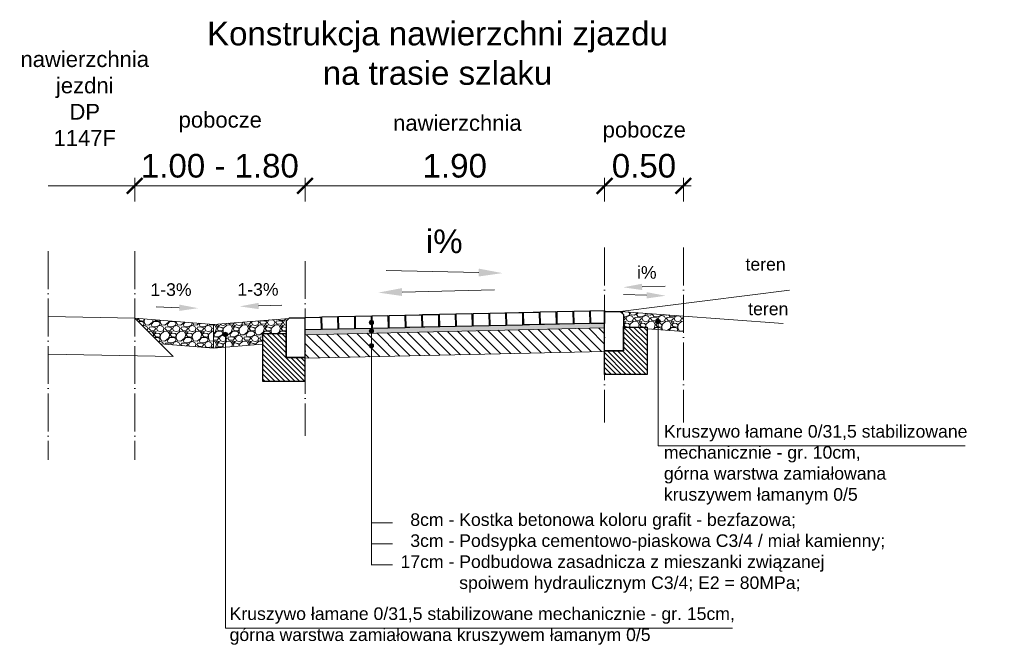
# Model space of a CAD drawing. Header units: millimetres. Extents: x -32728 to 16036, y -21222 to 1675.
# Tile 56 of 58: x 14873 to 15497, y -191 to 206. Entities that reach past the tile are written whole.
import ezdxf

# ---------------------------------------------------------------- set-up
doc = ezdxf.new("R2010")
doc.units = ezdxf.units.MM
doc.linetypes.add('ACAD_ISO04W100', pattern=[30, 24, -3, 0, -3])
for name, color, linetype, lineweight in [('7 przekroj kostka betonowa grafit', 251, 'Continuous', 30), ('7 przekroj kraweznik opornik betonowy', 5, 'Continuous', 30), ('7 przekroj kreskowania', 250, 'Continuous', 9), ('7 przekroj lawa betonowa', 250, 'Continuous', 30), ('7 przekroj niweleta', 250, 'Continuous', 9), ('7 przekroj osie', 22, 'ACAD_ISO04W100', 15), ('7 przekroj wymiary', 250, 'Continuous', 9)]:
    doc.layers.add(name, color=color, linetype=linetype, lineweight=lineweight)
doc.styles.add('Arial10', font='arial.ttf', dxfattribs={"height": 10})
doc.styles.add('Arial15', font='arial.ttf', dxfattribs={"height": 15})
doc.styles.add('ARIAL2.5', font='arial.ttf', dxfattribs={"height": 2.5})
doc.dimstyles.new('normalne', dxfattribs={"dimtxt": 15, "dimasz": 10, "dimexe": 5, "dimexo": 0.0625, "dimgap": 5, "dimtad": 1, "dimlfac": 0.01, "dimzin": 0, "dimdsep": 46, "dimtxsty": 'Arial15', "dimblk": 'ARCHTICK', "dimcen": 15, "dimdle": 5, "dimadec": 0, "dimazin": 0, "dimtfac": 1, "dimtofl": 0, "dimtmove": 0, "dimatfit": 3, "dimfxl": 10, "dimfxlon": 1, "dimtolj": 1, "dimtzin": 0, "dimlwd": -1, "dimlwe": 0, "dimarcsym": 0})

# ---------------------------------------------------------------- blocks, each defined once
blk = doc.blocks.new('_ArchTick')
at = {"color": 0, "linetype": 'ByBlock', "const_width": 0.15}
blk.add_lwpolyline([(-0.5, -0.5), (0.5, 0.5)], dxfattribs=at)
blk = doc.blocks.new('*D266')
at = {"layer": '7 przekroj wymiary', "color": 0}
blk.add_line((15248.73, 100.64), (15048.73, 100.64), dxfattribs=at)
at = {"layer": '7 przekroj wymiary', "color": 0, "lineweight": 0}
for p, q in [((15053.73, 90.64), (15053.73, 105.64)), ((15243.73, 90.64), (15243.73, 105.64))]:
    blk.add_line(p, q, dxfattribs=at)
at = {"layer": 'Defpoints', "color": 0}
for p in [(15053.73, 100.64), (15053.73, 46.14), (15243.73, 31.05)]:
    blk.add_point(p, dxfattribs=at)
at = {"layer": '7 przekroj wymiary', "color": 0, "xscale": 10, "yscale": 10, "zscale": 10, "rotation": 180}
blk.add_blockref('_ArchTick', (15053.73, 100.64), dxfattribs=at)
at = {"layer": '7 przekroj wymiary', "color": 0, "xscale": 10, "yscale": 10, "zscale": 10}
blk.add_blockref('_ArchTick', (15243.73, 100.64), dxfattribs=at)
at = {"layer": '7 przekroj wymiary', "color": 0, "insert": (15148.73, 113.3), "char_height": 15, "attachment_point": 5, "style": 'Arial15'}
blk.add_mtext('\\A1;1.90', dxfattribs=at)
blk = doc.blocks.new('*D267')
at = {"layer": '7 przekroj wymiary', "color": 0}
blk.add_line((15058.73, 100.64), (14940.73, 100.64), dxfattribs=at)
at = {"layer": '7 przekroj wymiary', "color": 0, "lineweight": 0}
for p, q in [((14945.73, 90.64), (14945.73, 105.64)), ((15053.73, 90.64), (15053.73, 105.64))]:
    blk.add_line(p, q, dxfattribs=at)
at = {"layer": 'Defpoints', "color": 0}
for p in [(14945.73, 100.64), (14945.73, 37.53), (15053.73, 22.43)]:
    blk.add_point(p, dxfattribs=at)
at = {"layer": '7 przekroj wymiary', "color": 0, "xscale": 10, "yscale": 10, "zscale": 10, "rotation": 180}
blk.add_blockref('_ArchTick', (14945.73, 100.64), dxfattribs=at)
at = {"layer": '7 przekroj wymiary', "color": 0, "xscale": 10, "yscale": 10, "zscale": 10}
blk.add_blockref('_ArchTick', (15053.73, 100.64), dxfattribs=at)
at = {"layer": '7 przekroj wymiary', "color": 0, "insert": (14999.73, 113.3), "char_height": 15, "attachment_point": 5, "style": 'Arial15'}
blk.add_mtext('\\A1;1.00 - 1.80', dxfattribs=at)
blk = doc.blocks.new('*D268')
at = {"layer": '7 przekroj wymiary', "color": 0}
blk.add_line((15298.73, 100.64), (15238.73, 100.64), dxfattribs=at)
at = {"layer": '7 przekroj wymiary', "color": 0, "lineweight": 0}
for p, q in [((15243.73, 90.64), (15243.73, 105.64)), ((15293.73, 90.64), (15293.73, 105.64))]:
    blk.add_line(p, q, dxfattribs=at)
at = {"layer": 'Defpoints', "color": 0}
for p in [(15243.73, 100.64), (15293.73, 61.54), (15243.73, 46.14)]:
    blk.add_point(p, dxfattribs=at)
at = {"layer": '7 przekroj wymiary', "color": 0, "xscale": 10, "yscale": 10, "zscale": 10, "rotation": 180}
blk.add_blockref('_ArchTick', (15243.73, 100.64), dxfattribs=at)
at = {"layer": '7 przekroj wymiary', "color": 0, "xscale": 10, "yscale": 10, "zscale": 10}
blk.add_blockref('_ArchTick', (15293.73, 100.64), dxfattribs=at)
at = {"layer": '7 przekroj wymiary', "color": 0, "insert": (15268.73, 113.3), "char_height": 15, "attachment_point": 5, "style": 'Arial15'}
blk.add_mtext('\\A1;0.50', dxfattribs=at)

msp = doc.modelspace()

# ---------------------------------------------------------------- hatches: boundary and pattern name
at = {"layer": '7 przekroj kreskowania'}
h = msp.add_hatch(dxfattribs=at)
h.set_pattern_fill('AR-CONC', color=256, scale=0.01, angle=120, style=0)
h.set_pattern_definition([(110.00000005, (1961628.6451, 92309.9051), (1.0489598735, 1.4980700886), [0.1905, -2.0955]), (55.00000005, (1961628.6451, 92309.905), (-1.8308179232, 0.6500672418), [0.1524, -1.6764058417]), (160.45144475, (1961628.7325, 92310.03), (-0.7818579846, 2.1481372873), [0.161900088, -1.780902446]), (106.18420005, (1961628.2052, 92310.159), (1.7194924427, 2.1374017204), [0.28575, -3.14325]), (156.63555766, (1961628.3484, 92310.3372), (-0.9557524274, 3.2931107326), [0.2428502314, -2.6713560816]), (51.18415122, (1961628.2052, 92310.159), (-0.9557524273, 3.2931107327), [0.2285996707, -2.5145973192]), (81.00000005, (1961628.4421, 92310.3155), (1.6437145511, 0.8016931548), [0.1905, -2.0955]), (26.00000005, (1961628.4421, 92310.3155), (-1.286104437, 1.456161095), [0.1524, -1.6764]), (131.45144505, (1961628.5791, 92310.3824), (0.3576101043, 2.2578542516), [0.161900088, -1.780899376]), (97.500000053, (1961628.6451, 92309.9051), (-0.71682510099, 0.44952328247), [0, -1.65608, 0, -1.7018, 0, -1.68275]), (67.500000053, (1961628.6451, 92309.9051), (-0.53349091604, 1.07957812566), [0, -0.97028, 0, -1.61798, 0, -0.64135]), (27.500000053, (1961628.3619, 92309.41454), (0.72756535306, 1.14560528), [0, -0.635, 0, -1.9812, 0, -2.6289]), (17.50000005, (1961628.2349, 92309.1946), (0.520446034, 1.4099687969), [0, -0.8255, 0, -1.31572, 0, -1.8669])])
h.paths.add_polyline_path([(15085.202, 9.945), (15085.202, 9.947), (15095.124, 10.173), (15095.86, 10.188), (15095.86, 10.19), (15105.782, 10.416), (15106.518, 10.431), (15106.518, 10.433), (15116.44, 10.659), (15117.176, 10.673), (15117.176, 10.675), (15127.098, 10.901), (15127.834, 10.916), (15127.834, 10.918), (15137.756, 11.144), (15138.492, 11.159), (15138.492, 11.161), (15148.414, 11.387), (15149.149, 11.402), (15149.149, 11.404), (15159.072, 11.63), (15159.808, 11.644), (15159.808, 11.647), (15169.73, 11.873), (15170.466, 11.887), (15170.466, 11.889), (15180.388, 12.115), (15181.124, 12.13), (15181.124, 12.132), (15191.046, 12.358), (15191.782, 12.373), (15191.782, 12.375), (15201.704, 12.601), (15202.44, 12.616), (15202.44, 12.618), (15212.362, 12.844), (15213.098, 12.858), (15213.098, 12.86), (15223.019, 13.086), (15223.755, 13.101), (15223.755, 13.103), (15233.678, 13.329), (15234.414, 13.344), (15234.414, 13.346), (15236.203, 13.387), (15243.726, 13.387), (15243.726, 10.558), (15053.726, 6.23), (15053.726, 9.23), (15073.808, 9.688), (15074.544, 9.702), (15074.544, 9.704), (15084.466, 9.93)])
h = msp.add_hatch(dxfattribs=at)
h.set_pattern_fill('ANSI31', color=256, scale=37, angle=90, style=0)
h.set_pattern_definition([(135, (17289.191, 2624.922), (-3.270369, -3.270369), [])])
h.paths.add_polyline_path([(15186.927, 9.264), (15053.726, 6.23), (15053.726, 1.73), (15053.726, -2.542), (15053.613, -8.679), (15187.042, -5.653), (15186.929, 1.1, -1.0021131), (15186.928, 3.9)])
h.paths.add_polyline_path([(15243.726, 10.558), (15186.927, 9.264), (15186.928, 3.9, -0.9978914), (15186.929, 1.1), (15187.042, -5.653), (15243.726, -4.368)])
at = {"layer": '7 przekroj wymiary'}
h = msp.add_hatch(dxfattribs=at)
h.set_pattern_fill('GRAVEL', color=256, scale=0.4, style=0)
h.set_pattern_definition([(228.0127875, (-5456654.97245, -5764676.2094), (-81.28000000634, -91.439999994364), [1.36688576, -135.321934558]), (184.969741, (-5456655.88685, -5764677.2254), (121.919999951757, 10.160000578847), [2.34561888, -232.216195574]), (132.5104471, (-5456658.22365, -5764677.4286), (101.60000004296, -111.75999996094), [1.65392608, -163.738891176]), (267.273689, (-5456662.18605, -5764679.9686), (10.160000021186, 203.199999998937), [2.13601808, -211.465749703]), (292.83365418, (-5456662.28765, -5764682.1022), (-50.80000000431, 121.9199999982), [2.0945348, -207.359230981]), (357.273689, (-5456661.47485, -5764684.0326), (-203.199999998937, 10.160000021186), [2.13601808, -211.465749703]), (37.69424047, (-5456659.34125, -5764684.1342), (-132.079999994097, -101.600000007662), [2.82477464, -279.652461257]), (72.25532837, (-5456657.10605, -5764682.407), (71.120000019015, 223.519999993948), [2.66687808, -264.021026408]), (121.42956562, (-5456656.29325, -5764679.867), (-81.280000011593, 132.079999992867), [2.143252, -212.182182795]), (175.2363583, (-5456657.41085, -5764678.0382), (111.7599999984, -10.16000001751), [2.44685312, -119.8957478]), (222.3974378, (-5456659.84925, -5764677.835), (-121.919999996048, -111.760000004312), [3.16431168, -313.267090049]), (138.81407483, (-5456652.1276, -5764680.0702), (-71.11999999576, 60.96000000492), [1.08001816, -106.922263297]), (171.4692344, (-5456652.94045, -5764679.359), (132.080000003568, -20.31999997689), [2.05472792, -203.418555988]), (225, (-5456654.9724, -5764679.054), (5e-12, -10.16), [1.43683736, -12.931572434]), (203.19859051, (-5456655.6836, -5764677.835), (50.80000000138, 20.31999999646), [0.77376528, -76.602489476]), (291.80140949, (-5456656.3948, -5764678.1398), (-10.16000000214, 30.4799999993), [1.09426248, -53.61901196]), (30.96375653, (-5456655.9884, -5764679.1558), (30.48000000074, 20.3199999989), [1.77727864, -57.465192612]), (161.56505118, (-5456654.4644, -5764678.2414), (20.3200000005, -10.1599999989), [1.28514856, -30.843592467]), (16.389540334, (-5456662.28765, -5764678.1398), (101.599999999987, 30.480000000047), [1.800352, -178.23530669]), (70.34617594, (-5456660.56045, -5764677.6318), (-40.640000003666, -111.7599999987), [1.51039576, -149.528862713]), (293.19859051, (-5456654.4644, -5764676.2094), (-20.31999999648, 50.80000000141), [1.5475204, -75.828734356]), (343.61045967, (-5456653.85485, -5764677.6318), (-101.600000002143, 30.479999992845), [1.800352, -178.23530669]), (339.44395478, (-5456662.2876, -5764684.439), (-50.8, 20.31999999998), [1.7361408, -85.070937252]), (294.7751406, (-5456660.66205, -5764685.0486), (-50.80000006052, 111.759999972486), [1.45468848, -144.014373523]), (66.80140949, (-5456654.3628, -5764686.3694), (20.31999999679, 50.80000000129), [1.5475204, -75.828734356]), (17.35402464, (-5456653.75325, -5764684.947), (-132.079999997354, -40.64000000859), [1.70313096, -168.609503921]), (69.44395478, (-5456659.3412, -5764686.3694), (-20.32000000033, -50.79999999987), [0.8680704, -85.939007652]), (101.309932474, (-5456654.9724, -5764686.3694), (-10.16, 40.64), [0.5180584, -51.287979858]), (165.963756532, (-5456655.074, -5764685.8614), (30.48, -10.16), [2.0945348, -39.796218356]), (186.00900596, (-5456657.10605, -5764685.3534), (101.599999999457, 10.160000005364), [1.941068, -192.165459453]), (303.69006753, (-5456655.9884, -5764680.0702), (-10.1600000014, 20.3199999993), [1.46529552, -35.167105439]), (353.15722659, (-5456655.17565, -5764681.2894), (172.720000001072, -20.319999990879), [2.55822704, -253.26403626]), (60.9453959, (-5456652.6356, -5764681.5942), (-40.64000000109, -71.11999999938), [1.04603296, -103.557569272]), (90, (-5456652.128, -5764680.68), (-10.16, 10.16), [0.6096, -9.5504]), (120.25643716, (-5456657.30925, -5764685.0486), (40.63999999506, -71.12000000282), [1.41146784, -139.735763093]), (48.0127875, (-5456658.02045, -5764683.8294), (81.28000000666, 91.43999999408), [2.73377152, -133.955048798]), (3e-11, (-5456656.192, -5764681.797), (10.16, 10.16), [2.6416, -7.5184]), (325.3048465, (-5456653.55005, -5764681.7974), (101.60000003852, -71.11999994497), [1.60643824, -159.037266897]), (254.0546041, (-5456652.2292, -5764682.7118), (-10.15999999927, -40.64000000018), [1.47931632, -72.486600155]), (207.64597536, (-5456652.63565, -5764684.1342), (-193.040000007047, -101.59999998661), [2.4085804, -238.449857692]), (175.42607874, (-5456654.76925, -5764685.2518), (-132.08, 10.159999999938), [2.54811784, -252.263385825])])
h.paths.add_polyline_path([(15253.726, 21.058), (15293.726, 18.034), (15293.726, 8.284), (15270.726, 10.023), (15270.726, 11.058), (15257.033, 11.058), (15255.726, 11.157), (15255.726, 19.058)])
h = msp.add_hatch(dxfattribs=at)
h.set_pattern_fill('GRAVEL', color=256, scale=0.4, style=0)
h.set_pattern_definition([(228.0127875, (-5456962.9725, -5764245.62366), (-81.28000000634, -91.439999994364), [1.36688576, -135.321934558]), (184.969741, (-5456963.8869, -5764246.63966), (121.919999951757, 10.160000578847), [2.34561888, -232.216195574]), (132.5104471, (-5456966.2237, -5764246.84286), (101.60000004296, -111.75999996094), [1.65392608, -163.738891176]), (267.273689, (-5456970.1861, -5764249.38286), (10.160000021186, 203.199999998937), [2.13601808, -211.465749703]), (292.83365418, (-5456970.2877, -5764251.51646), (-50.80000000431, 121.9199999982), [2.0945348, -207.359230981]), (357.273689, (-5456969.4749, -5764253.44686), (-203.199999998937, 10.160000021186), [2.13601808, -211.465749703]), (37.69424047, (-5456967.3413, -5764253.54846), (-132.079999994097, -101.600000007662), [2.82477464, -279.652461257]), (72.25532837, (-5456965.1061, -5764251.82126), (71.120000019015, 223.519999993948), [2.66687808, -264.021026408]), (121.42956562, (-5456964.2933, -5764249.28126), (-81.280000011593, 132.079999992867), [2.143252, -212.182182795]), (175.2363583, (-5456965.4109, -5764247.45246), (111.7599999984, -10.16000001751), [2.44685312, -119.8957478]), (222.3974378, (-5456967.8493, -5764247.24926), (-121.919999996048, -111.760000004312), [3.16431168, -313.267090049]), (138.81407483, (-5456960.1277, -5764249.4845), (-71.11999999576, 60.96000000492), [1.08001816, -106.922263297]), (171.4692344, (-5456960.9405, -5764248.77326), (132.080000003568, -20.31999997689), [2.05472792, -203.418555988]), (225, (-5456962.9725, -5764248.4685), (5e-12, -10.16), [1.43683736, -12.931572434]), (203.19859051, (-5456963.6837, -5764247.2493), (50.80000000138, 20.31999999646), [0.77376528, -76.602489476]), (291.80140949, (-5456964.3949, -5764247.554), (-10.16000000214, 30.4799999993), [1.09426248, -53.61901196]), (30.96375653, (-5456963.9885, -5764248.57), (30.48000000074, 20.3199999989), [1.77727864, -57.465192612]), (161.56505118, (-5456962.4645, -5764247.6557), (20.3200000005, -10.1599999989), [1.28514856, -30.843592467]), (16.389540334, (-5456970.2877, -5764247.55406), (101.599999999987, 30.480000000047), [1.800352, -178.23530669]), (70.34617594, (-5456968.5605, -5764247.04606), (-40.640000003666, -111.7599999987), [1.51039576, -149.528862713]), (293.19859051, (-5456962.4645, -5764245.6237), (-20.31999999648, 50.80000000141), [1.5475204, -75.828734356]), (343.61045967, (-5456961.8549, -5764247.04606), (-101.600000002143, 30.479999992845), [1.800352, -178.23530669]), (339.44395478, (-5456970.2877, -5764253.8533), (-50.8, 20.31999999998), [1.7361408, -85.070937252]), (294.7751406, (-5456968.6621, -5764254.46286), (-50.80000006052, 111.759999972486), [1.45468848, -144.014373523]), (66.80140949, (-5456962.3629, -5764255.7837), (20.31999999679, 50.80000000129), [1.5475204, -75.828734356]), (17.35402464, (-5456961.7533, -5764254.36126), (-132.079999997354, -40.64000000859), [1.70313096, -168.609503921]), (69.44395478, (-5456967.3413, -5764255.7837), (-20.32000000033, -50.79999999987), [0.8680704, -85.939007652]), (101.309932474, (-5456962.9725, -5764255.7837), (-10.16, 40.64), [0.5180584, -51.287979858]), (165.963756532, (-5456963.074, -5764255.2757), (30.48, -10.16), [2.0945348, -39.796218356]), (186.00900596, (-5456965.1061, -5764254.76766), (101.599999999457, 10.160000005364), [1.941068, -192.165459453]), (303.69006753, (-5456963.9885, -5764249.4845), (-10.1600000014, 20.3199999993), [1.46529552, -35.167105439]), (353.15722659, (-5456963.1757, -5764250.70366), (172.720000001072, -20.31999999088), [2.55822704, -253.26403626]), (60.9453959, (-5456960.6357, -5764251.0085), (-40.64000000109, -71.11999999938), [1.04603296, -103.557569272]), (90, (-5456960.128, -5764250.094), (-10.16, 10.16), [0.6096, -9.5504]), (120.25643716, (-5456965.3093, -5764254.46286), (40.63999999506, -71.12000000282), [1.41146784, -139.735763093]), (48.0127875, (-5456966.0205, -5764253.24366), (81.28000000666, 91.43999999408), [2.73377152, -133.955048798]), (3e-11, (-5456964.192, -5764251.212), (10.16, 10.16), [2.6416, -7.5184]), (325.3048465, (-5456961.5501, -5764251.21166), (101.60000003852, -71.11999994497), [1.60643824, -159.037266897]), (254.0546041, (-5456960.2293, -5764252.126), (-10.15999999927, -40.64000000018), [1.47931632, -72.486600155]), (207.64597536, (-5456960.6357, -5764253.54846), (-193.040000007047, -101.59999998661), [2.4085804, -238.449857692]), (175.42607874, (-5456962.7693, -5764254.66606), (-132.08, 10.159999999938), [2.54811784, -252.263385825])])
h.paths.add_polyline_path([(14945.726, 16.751), (14962.031, 0.447), (14995.726, -2.249), (14995.726, 12.751)])
h = msp.add_hatch(dxfattribs=at)
h.set_pattern_fill('GRAVEL', color=256, scale=0.4, style=0)
h.set_pattern_definition([(228.0127875, (-5456912.9725, -5764688.7628), (-81.28000000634, -91.439999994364), [1.36688576, -135.321934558]), (184.969741, (-5456913.8869, -5764689.7788), (121.919999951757, 10.160000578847), [2.34561888, -232.216195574]), (132.5104471, (-5456916.2237, -5764689.982), (101.60000004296, -111.75999996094), [1.65392608, -163.738891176]), (267.273689, (-5456920.1861, -5764692.522), (10.160000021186, 203.199999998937), [2.13601808, -211.465749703]), (292.83365418, (-5456920.2877, -5764694.6556), (-50.80000000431, 121.9199999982), [2.0945348, -207.359230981]), (357.273689, (-5456919.4749, -5764696.586), (-203.199999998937, 10.160000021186), [2.13601808, -211.465749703]), (37.69424047, (-5456917.3413, -5764696.6876), (-132.079999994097, -101.600000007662), [2.82477464, -279.652461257]), (72.25532837, (-5456915.1061, -5764694.9604), (71.120000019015, 223.519999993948), [2.66687808, -264.021026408]), (121.42956562, (-5456914.2933, -5764692.4204), (-81.280000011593, 132.079999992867), [2.143252, -212.182182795]), (175.2363583, (-5456915.4109, -5764690.5916), (111.7599999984, -10.16000001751), [2.44685312, -119.8957478]), (222.3974378, (-5456917.8493, -5764690.3884), (-121.919999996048, -111.760000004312), [3.16431168, -313.267090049]), (138.81407483, (-5456910.1277, -5764692.6236), (-71.11999999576, 60.96000000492), [1.08001816, -106.922263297]), (171.4692344, (-5456910.9405, -5764691.9124), (132.080000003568, -20.31999997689), [2.05472792, -203.418555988]), (225, (-5456912.9725, -5764691.6076), (5e-12, -10.16), [1.43683736, -12.931572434]), (203.19859051, (-5456913.6837, -5764690.3884), (50.80000000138, 20.31999999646), [0.77376528, -76.602489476]), (291.80140949, (-5456914.3949, -5764690.6932), (-10.16000000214, 30.4799999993), [1.09426248, -53.61901196]), (30.96375653, (-5456913.9885, -5764691.7092), (30.48000000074, 20.3199999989), [1.77727864, -57.465192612]), (161.56505118, (-5456912.4645, -5764690.7948), (20.3200000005, -10.1599999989), [1.28514856, -30.843592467]), (16.389540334, (-5456920.2877, -5764690.6932), (101.599999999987, 30.480000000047), [1.800352, -178.23530669]), (70.34617594, (-5456918.5605, -5764690.1852), (-40.640000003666, -111.7599999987), [1.51039576, -149.528862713]), (293.19859051, (-5456912.4645, -5764688.7628), (-20.31999999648, 50.80000000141), [1.5475204, -75.828734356]), (343.61045967, (-5456911.8549, -5764690.1852), (-101.600000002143, 30.479999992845), [1.800352, -178.23530669]), (339.44395478, (-5456920.2877, -5764696.9924), (-50.8, 20.31999999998), [1.7361408, -85.070937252]), (294.7751406, (-5456918.6621, -5764697.602), (-50.80000006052, 111.759999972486), [1.45468848, -144.014373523]), (66.80140949, (-5456912.3629, -5764698.9228), (20.31999999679, 50.80000000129), [1.5475204, -75.828734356]), (17.35402464, (-5456911.7533, -5764697.5004), (-132.079999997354, -40.64000000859), [1.70313096, -168.609503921]), (69.44395478, (-5456917.3413, -5764698.9228), (-20.32000000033, -50.79999999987), [0.8680704, -85.939007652]), (101.309932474, (-5456912.9725, -5764698.9228), (-10.16, 40.64), [0.5180584, -51.287979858]), (165.963756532, (-5456913.074, -5764698.4148), (30.48, -10.16), [2.0945348, -39.796218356]), (186.00900596, (-5456915.1061, -5764697.9068), (101.599999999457, 10.160000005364), [1.941068, -192.165459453]), (303.69006753, (-5456913.9885, -5764692.6236), (-10.1600000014, 20.3199999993), [1.46529552, -35.167105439]), (353.15722659, (-5456913.1757, -5764693.8428), (172.720000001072, -20.319999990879), [2.55822704, -253.26403626]), (60.9453959, (-5456910.6357, -5764694.1476), (-40.64000000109, -71.11999999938), [1.04603296, -103.557569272]), (90, (-5456910.128, -5764693.233), (-10.16, 10.16), [0.6096, -9.5504]), (120.25643716, (-5456915.3093, -5764697.602), (40.63999999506, -71.12000000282), [1.41146784, -139.735763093]), (48.0127875, (-5456916.0205, -5764696.3828), (81.28000000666, 91.43999999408), [2.73377152, -133.955048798]), (3e-11, (-5456914.192, -5764694.351), (10.16, 10.16), [2.6416, -7.5184]), (325.3048465, (-5456911.5501, -5764694.3508), (101.60000003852, -71.11999994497), [1.60643824, -159.037266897]), (254.0546041, (-5456910.2293, -5764695.2652), (-10.15999999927, -40.64000000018), [1.47931632, -72.486600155]), (207.64597536, (-5456910.6357, -5764696.6876), (-193.040000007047, -101.59999998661), [2.4085804, -238.449857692]), (175.42607874, (-5456912.7693, -5764697.8052), (-132.08, 10.159999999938), [2.54811784, -252.263385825])])
h.paths.add_polyline_path([(14995.726, 12.751), (15041.728, 16.432), (15041.728, 6.73), (15026.728, 6.73), (15026.728, 0.232), (14995.726, -2.249)])
for points in [[(15097.234, 13.953, 1), (15094.434, 13.953, 1)], [(15097.234, 13.953, 1), (15094.434, 13.953, 1)], [(15279.108, 14.629, 1), (15276.308, 14.629, 1)], [(15279.108, 14.629, 1), (15276.308, 14.629, 1)], [(15004.616, 6.341, 1), (15001.816, 6.341, 1)], [(15004.616, 6.341, 1), (15001.816, 6.341, 1)], [(15097.234, 8.536, 1), (15094.434, 8.536, 1)], [(15097.234, 8.536, 1), (15094.434, 8.536, 1)], [(15097.234, -0.751, 1), (15094.434, -0.751, 1)], [(15097.234, -0.751, 1), (15094.434, -0.751, 1)]]:
    msp.add_hatch(color=256, dxfattribs=at).paths.add_polyline_path(points)
h = msp.add_hatch(dxfattribs=at)
h.set_pattern_fill('ANSI31', color=256, scale=0.7, angle=180, style=0)
h.set_pattern_definition([(135, (17421.2622, 2279.563), (1.5715448, 1.5715448), [])])
h.paths.add_polyline_path([(15026.728, -23.27), (15038.728, -23.27), (15053.728, -23.27), (15053.728, -8.27), (15041.728, -8.27), (15041.728, 6.73), (15026.728, 6.73)])
h = msp.add_hatch(dxfattribs=at)
h.set_pattern_fill('ANSI31', color=256, scale=0.7, style=0)
h.set_pattern_definition([(135, (17540.4917, 2283.8907), (1.5715448, 1.5715448), [])])
h.paths.add_polyline_path([(15243.726, -18.942), (15258.726, -18.942), (15270.726, -18.942), (15270.726, 11.058), (15255.726, 11.058), (15255.726, -3.942), (15243.726, -3.942)])

# ---------------------------------------------------------------- linework, layer by layer
at = {"layer": '7 przekroj kostka betonowa grafit'}
for points in [[(15117.676, 18.715), (15127.674, 18.915), (15127.834, 10.916), (15117.836, 10.716)], [(15128.334, 18.957), (15138.332, 19.157), (15138.492, 11.159), (15128.494, 10.959)], [(15138.991, 19.2), (15148.989, 19.4), (15149.149, 11.402), (15139.151, 11.202)], [(15149.65, 19.443), (15159.648, 19.643), (15159.808, 11.644), (15149.81, 11.445)], [(15160.308, 19.686), (15170.306, 19.886), (15170.466, 11.887), (15160.468, 11.687)], [(15170.966, 19.928), (15180.964, 20.128), (15181.124, 12.13), (15171.126, 11.93)], [(15181.624, 20.171), (15191.622, 20.371), (15191.782, 12.373), (15181.784, 12.173)], [(15192.282, 20.414), (15202.28, 20.614), (15202.44, 12.616), (15192.442, 12.416)], [(15202.94, 20.657), (15212.938, 20.857), (15213.098, 12.858), (15203.1, 12.658)], [(15213.597, 20.9), (15223.595, 21.099), (15223.755, 13.101), (15213.757, 12.901)], [(15224.256, 21.142), (15234.254, 21.342), (15234.414, 13.344), (15224.416, 13.144)], [(15234.914, 21.385), (15243.726, 21.558), (15243.726, 13.387), (15235.074, 13.387)], [(15053.728, 17.23), (15063.726, 17.43), (15063.886, 9.432), (15053.888, 9.232)], [(15064.386, 17.501), (15074.384, 17.701), (15074.544, 9.702), (15064.546, 9.502)], [(15075.044, 17.744), (15085.042, 17.944), (15085.202, 9.945), (15075.204, 9.745)], [(15085.702, 17.986), (15095.7, 18.186), (15095.86, 10.188), (15085.862, 9.988)], [(15096.36, 18.229), (15106.358, 18.429), (15106.518, 10.431), (15096.52, 10.231)], [(15107.018, 18.472), (15117.016, 18.672), (15117.176, 10.673), (15107.178, 10.473)]]:
    msp.add_lwpolyline(points, close=True, dxfattribs=at)
at = {"layer": '7 przekroj kraweznik opornik betonowy'}
for points in [[(15255.726, -3.942), (15243.726, -3.942), (15243.726, 21.058), (15253.726, 21.058), (15253.726, 21.058), (15255.726, 19.058), (15255.726, -3.942)], [(15041.728, -8.27), (15053.728, -8.27), (15053.728, 16.73), (15043.728, 16.73), (15043.728, 16.73), (15041.728, 14.73), (15041.728, -8.27)]]:
    msp.add_lwpolyline(points, dxfattribs=at)
at = {"layer": '7 przekroj lawa betonowa'}
for points in [[(15038.728, -23.27), (15053.728, -23.27), (15053.728, -8.27), (15041.728, -8.27), (15041.728, 6.73), (15026.728, 6.73), (15026.728, 6.73), (15026.728, -23.27)], [(15258.726, -18.942), (15243.726, -18.942), (15243.726, -3.942), (15255.726, -3.942), (15255.726, 11.058), (15270.726, 11.058), (15270.726, 11.058), (15270.726, -18.942)]]:
    msp.add_lwpolyline(points, close=True, dxfattribs=at)
at = {"layer": '7 przekroj niweleta'}
for p, q in [((15253.726, 21.058), (15361.151, 34.482)), ((15243.726, 21.558), (15243.726, 21.058)), ((15253.726, 21.058), (15357.097, 13.242)), ((15053.728, 17.23), (15053.728, 16.73)), ((15255.327, 11.187), (15257.033, 11.058)), ((15270.726, 10.023), (15293.726, 8.284)), ((15270.726, -4.402), (15270.768, -4.401)), ((15026.728, -8.73), (15026.687, -8.729))]:
    msp.add_line(p, q, dxfattribs=at)
at = {"layer": '7 przekroj niweleta', "linetype": 'ByBlock'}
for p, q in [((15243.726, 21.558), (15053.726, 17.23)), ((15243.726, 13.558), (15053.726, 9.23)), ((15026.728, 6.73), (15041.728, 6.73)), ((15243.726, 10.558), (15053.726, 6.23)), ((15270.726, 11.058), (15255.726, 11.058)), ((15243.726, -4.368), (15053.726, -8.676)), ((15053.728, -23.27), (15053.728, -24.27)), ((15243.726, -18.942), (15243.726, -19.942))]:
    msp.add_line(p, q, dxfattribs=at)
at = {"layer": '7 przekroj osie'}
for p, q in [((14890.726, 59.218), (14890.726, -73.203)), ((14945.726, 59.218), (14945.726, -73.203)), ((15243.726, 61.537), (15243.726, -49.388)), ((15293.726, 61.537), (15293.726, -49.388)), ((15053.726, 52.92), (15053.726, -58.004))]:
    msp.add_line(p, q, dxfattribs=at)
at = {"layer": '7 przekroj wymiary'}
for p, q in [((14950.727, 100.639), (14890.726, 100.639)), ((14945.726, 16.751), (14890.726, 17.851)), ((14945.726, 16.751), (14970.096, -7.618)), ((14995.726, 12.751), (14945.726, 16.751)), ((14995.726, 12.751), (15043.577, 16.579)), ((14995.726, 12.751), (14995.726, -2.249)), ((15277.708, 14.629), (15277.708, -64.245)), ((15003.216, 6.341), (15003.216, -179.892)), ((15041.728, -8.27), (15041.728, 6.73)), ((15255.726, -3.942), (15255.726, 11.058)), ((14995.726, -2.249), (14962.031, 0.447)), ((14995.726, -2.249), (15026.728, 0.232)), ((14970.096, -7.618), (14890.726, -6.031)), ((15277.708, -64.245), (15472.503, -64.245)), ((15003.216, -179.892), (15324.863, -179.892))]:
    msp.add_line(p, q, dxfattribs=at)
at = {"layer": '7 przekroj wymiary', "lineweight": 0}
msp.add_line((14945.727, 90.639), (14945.727, 105.639), dxfattribs=at)
at = {"layer": '7 przekroj wymiary'}
for points in [[(15163.946, 45.644), (15105.275, 46.947)], [(15115.276, 33.289), (15173.947, 34.592)], [(15270.45, 31.215), (15255.793, 31.736)], [(15267.571, 36.564), (15282.228, 37.085)], [(14973.997, 23.321), (14959.339, 23.842)], [(15024.306, 24.456), (15038.963, 24.977)]]:
    msp.add_lwpolyline(points, dxfattribs=at)
for centre in [(15095.834, 13.953), (15095.834, 13.953), (15277.708, 14.629), (15277.708, 14.629), (15003.216, 6.341), (15003.216, 6.341), (15095.834, 8.536), (15095.834, 8.536), (15095.834, -0.751), (15095.834, -0.751)]:
    msp.add_circle(centre, 1.4, dxfattribs=at)
for points in [[(15164.002, 48.144), (15178.943, 45.311), (15163.891, 43.145)], [(15267.526, 38.564), (15255.574, 36.298), (15267.615, 34.565)], [(15115.221, 35.789), (15100.28, 32.956), (15115.332, 30.79)], [(15270.495, 33.215), (15282.447, 30.949), (15270.406, 29.216)], [(14974.041, 25.32), (14985.994, 23.054), (14973.952, 21.321)], [(15024.261, 26.456), (15012.309, 24.19), (15024.35, 22.457)]]:
    msp.add_solid(points, dxfattribs=at)

# ---------------------------------------------------------------- block references
at = {"layer": '7 przekroj wymiary', "xscale": 10, "yscale": 10, "zscale": 10}
msp.add_blockref('_ArchTick', (14945.727, 100.639), dxfattribs=at)

# ---------------------------------------------------------------- texts
at = {"layer": '7 przekroj wymiary'}
for s, height, style, p in [('pobocze', 10, 'Arial10', (14973.566, 137.579)), ('i%%%', 8, 'ARIAL2.5', (15264.333, 41.714)), ('1-3%%%', 8, 'ARIAL2.5', (14955.692, 30.852)), ('1-3%%%', 8, 'ARIAL2.5', (15010.859, 30.961))]:
    msp.add_text(s, height=height, rotation=360, dxfattribs=dict(at, style=style)).set_placement(p)
for s, height, style, p in [('nawierzchnia', 10, 'Arial10', (15109.608, 135.584)), ('pobocze', 10, 'Arial10', (15242.551, 131.31)), ('i%%%', 15, 'ARIAL2.5', (15130.417, 57.971))]:
    msp.add_text(s, height=height, dxfattribs=dict(at, style=style)).set_placement(p)
for s, insert, char_height, width, attachment_point, style in [('\\pxqc;Konstrukcja nawierzchni zjazdu na trasie szlaku ', (14982.433, 204.752), 15, 310.63578, 1, 'Arial15'), ('\\pxqc;nawierzchnia jezdni DP 1147F ', (14893.543, 186.012), 10, 40.90451, 1, 'Arial10'), ('\\A1;teren\\P\\P\\pxsm1;\\H0.999971x;^I  \\P\\P\\P\\C0; ', (15358.635, 54.928), 8, 758.16036, 3, 'Arial10'), ('\\A1;teren\\P\\P\\pxsm1;\\H0.999971x;^I  \\P\\P\\P\\C0; ', (15360.344, 26.62), 8, 758.16036, 3, 'Arial10'), ('Kruszywo łamane 0/31,5 stabilizowane mechanicznie - gr. 15cm, \\Pgórna warstwa zamiałowana kruszywem łamanym 0/5 \\P\\pxsm1;\\A1;^I  \\P\\P\\P\\C0; ', (15005.901, -166.708), 8, 758.16036, 1, 'Arial10')]:
    msp.add_mtext(s, dxfattribs=dict(at, insert=insert, char_height=char_height, width=width, attachment_point=attachment_point, style=style))
at = {"layer": '7 przekroj wymiary', "insert": (15098.779, -107.053), "char_height": 8, "width": 758.16036, "attachment_point": 1, "style": 'Arial10', "bg_fill": 2}
msp.add_mtext('       8cm - Kostka betonowa koloru grafit - bezfazowa;\\P       3cm - Podsypka cementowo-piaskowa C3/4 / miał kamienny;\\P\\A1;     17cm - Podbudowa zasadnicza z mieszanki związanej \\P\\pxsm1,t2.953125;                 spoiwem hydraulicznym C3/4; E2 = 80MPa;', dxfattribs=at)

# ---------------------------------------------------------------- dimensions: what is measured, and where the dimension line sits
at = {"layer": '7 przekroj wymiary'}
dim = msp.add_linear_dim(base=(14945.726, 100.639), p1=(15053.727, 22.429), p2=(14945.726, 37.526), angle=180, text='1.00 - 1.80', dimstyle='normalne', override={"dimtxsty": 'Arial15'}, dxfattribs=at)
dim.commit()
dim.dimension.update_dxf_attribs({"geometry": '*D267', "text_midpoint": (14999.727, 113.298)})
for base, p1, p2, picture, middle in [((15053.726, 100.639), (15243.727, 31.045), (15053.726, 46.143), '*D266', (15148.727, 113.298)), ((15243.726, 100.639), (15293.726, 61.537), (15243.726, 46.143), '*D268', (15268.726, 113.298))]:
    dim = msp.add_linear_dim(base=base, p1=p1, p2=p2, angle=180, dimstyle='normalne', dxfattribs=at)
    dim.commit()
    dim.dimension.update_dxf_attribs({"geometry": picture, "text_midpoint": middle})

# ---------------------------------------------------------------- next in the draw order: linework, layer by layer
for p, q in [((15095.834, 13.953), (15095.834, -139.831)), ((15095.798, -113.005), (15109.297, -113.005)), ((15095.798, -126.356), (15109.297, -126.356)), ((15095.798, -126.356), (15109.297, -126.356)), ((15095.798, -139.831), (15109.297, -139.831)), ((15095.798, -139.831), (15109.297, -139.831))]:
    msp.add_line(p, q, dxfattribs=at)

# ---------------------------------------------------------------- next in the draw order: texts
at = {"layer": '7 przekroj wymiary', "insert": (15281.395, -51.061), "char_height": 8, "width": 758.16036, "attachment_point": 1, "style": 'Arial10'}
msp.add_mtext('Kruszywo łamane 0/31,5 stabilizowane \\Pmechanicznie - gr. 10cm, \\Pgórna warstwa zamiałowana \\Pkruszywem łamanym 0/5 \\P\\pxsm1;\\A1;^I  \\P\\P\\P\\C0; ', dxfattribs=at)

doc.saveas('drawing.dxf')
